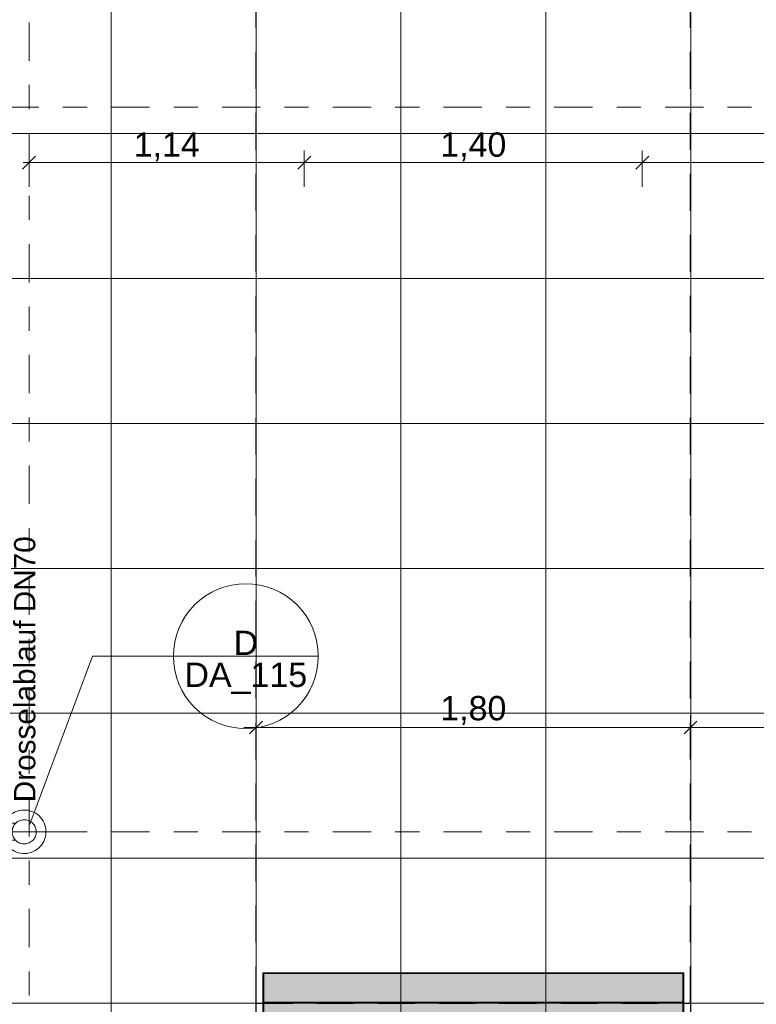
# Model space of a CAD drawing. Header units: metres. Extents: x -180 to 4, y -47 to 4.
# Tile 37 of 256: x -175.46 to -172.41, y -23.66 to -19.58. Entities that reach past the tile are written whole.
import ezdxf

# ---------------------------------------------------------------- set-up
doc = ezdxf.new("R2010")
doc.units = ezdxf.units.M
doc.header["$LTSCALE"] = 0.05
doc.header["$PDMODE"] = 1
doc.header["$PDSIZE"] = -2
for name, pattern in [('ISO-02 Strichlinie', [3.81, 3.048, -0.762]), ('Linienart-50', [2.116531, 1.058062, -1.058469]), ('Linienart-53', [5.291531, 3.175, -1.058062, 0.352704, -0.705764])]:
    doc.linetypes.add(name, pattern=pattern)
doc.layers.get('0').update_dxf_attribs({"lineweight": 25})
for name, color, linetype, lineweight, true_color in [('30 -36 Dächer- 4 Dachbekleidungen', 7, 'Continuous', 9, 0xccccff), ('40 -41 Abwasser_Wasser_Gas- 1 Abwasser + sanitäre Anlagen', 7, 'Continuous', 9, 0xff6633), ('70 -72 Beschriftung- 1 Beschriftung allgemein', 7, 'Continuous', 9, 0xff6633), ('70 -72 Beschriftung- 7 Detailverweise', 7, 'Continuous', 9, 0x00dd00), ('70 -76 Bemaßung- 2 Allgemein', 7, 'Continuous', 5, 0x6666cc)]:
    doc.layers.add(name, color=color, linetype=linetype, lineweight=lineweight, true_color=true_color)
for name, color, linetype, lineweight in [('40 -41 Abwasser_Wasser_Gas- 2 Wasser-1', 7, 'Continuous', 15), ('60- 61 allgemeine Ausstattung- 4 Terrassen', 7, 'Continuous', 9), ('70 -71 Achsen- 1 Gebäudeachsen', 7, 'Linienart-53', 18), ('Bemaßung', 7, 'Continuous', 5), ('Keine', 7, 'Continuous', 9)]:
    doc.layers.add(name, color=color, linetype=linetype, lineweight=lineweight)
doc.styles.add('Arial', font='arial.ttf')
doc.dimstyles.new('k+k 1_50', dxfattribs={"dimtxt": 0.075516, "dimasz": 0.05302, "dimexe": 0.05, "dimexo": 0.15, "dimgap": 0.01, "dimtad": 1, "dimdec": 3, "dimtxsty": 'Arial', "dimblk": 'VW_SLASH', "dimblk1": 'VW_SLASH', "dimblk2": 'VW_SLASH', "dimcen": 0, "dimdle": 0.05, "dimadec": 3, "dimazin": 0, "dimtfac": 0.75, "dimtdec": 3, "dimtix": 1, "dimtmove": 0, "dimatfit": 0, "dimldrblk": 'VW_SLASH-1', "dimfxl": 0.125, "dimfxlon": 1, "dimfrac": 2, "dimtolj": 1, "dimarcsym": 0})
doc.dimstyles.new('k+k_klein', dxfattribs={"dimtxt": 0.075516, "dimasz": 0.05302, "dimexe": 0.05, "dimexo": 0.15, "dimgap": 0.005, "dimtad": 1, "dimdec": 3, "dimtxsty": 'Arial', "dimblk": 'VW_SLASH-2', "dimblk1": 'VW_SLASH-2', "dimblk2": 'VW_SLASH-2', "dimcen": 0, "dimdle": 0.025, "dimadec": 3, "dimazin": 0, "dimtfac": 0.75, "dimtdec": 3, "dimtix": 1, "dimtmove": 0, "dimatfit": 0, "dimldrblk": 'VW_FILLEDARROW', "dimfxl": 0.1, "dimfxlon": 1, "dimfrac": 2, "dimtolj": 1, "dimarcsym": 0})

# ---------------------------------------------------------------- blocks, each defined once
blk = doc.blocks.new('Gruppe-791')
at = {"layer": '70 -72 Beschriftung- 1 Beschriftung allgemein', "insert": (-175.4833, -22.8249), "char_height": 0.088103, "attachment_point": 1, "rotation": 90, "line_spacing_factor": 0.969685, "style": 'Arial'}
blk.add_mtext('Drosselablauf DN70', dxfattribs=at)
at = {"color": 255}
blk.add_wipeout([(-175.466, -22.9037), (-175.4616, -22.9015), (-175.4571, -22.8997), (-175.4524, -22.8983), (-175.4475, -22.8975), (-175.4426, -22.8971), (-175.4377, -22.8971), (-175.4329, -22.8977), (-175.4281, -22.8987), (-175.4234, -22.9002), (-175.4189, -22.9022), (-175.4146, -22.9046), (-175.4106, -22.9074), (-175.4068, -22.9105), (-175.4034, -22.9141), (-175.4004, -22.9179), (-175.3977, -22.922), (-175.3955, -22.9264), (-175.3937, -22.931), (-175.3923, -22.9357), (-175.3914, -22.9405), (-175.391, -22.9454), (-175.3911, -22.9503), (-175.3917, -22.9552), (-175.3927, -22.96), (-175.3942, -22.9647), (-175.3962, -22.9692), (-175.3985, -22.9734), (-175.4013, -22.9775), (-175.4045, -22.9812), (-175.408, -22.9846), (-175.4119, -22.9877), (-175.416, -22.9903), (-175.4204, -22.9926), (-175.4249, -22.9944), (-175.4296, -22.9957), (-175.4345, -22.9966), (-175.4394, -22.997), (-175.4443, -22.9969), (-175.4491, -22.9964), (-175.4539, -22.9953), (-175.4586, -22.9938), (-175.4631, -22.9919), (-175.4674, -22.9895), (-175.4714, -22.9867), (-175.4752, -22.9835), (-175.4786, -22.98), (-175.4816, -22.9762), (-175.4843, -22.972), (-175.4865, -22.9677), (-175.4883, -22.9631), (-175.4897, -22.9584), (-175.4906, -22.9536), (-175.491, -22.9487), (-175.4909, -22.9438), (-175.4903, -22.9389), (-175.4893, -22.9341), (-175.4878, -22.9294), (-175.4858, -22.9249), (-175.4835, -22.9206), (-175.4807, -22.9166), (-175.4775, -22.9129), (-175.474, -22.9094), (-175.4701, -22.9064)], dxfattribs=at).dxf.layer = '40 -41 Abwasser_Wasser_Gas- 2 Wasser-1'
at = {"layer": '40 -41 Abwasser_Wasser_Gas- 1 Abwasser + sanitäre Anlagen', "linetype": 'Continuous', "lineweight": 0}
blk.add_hatch(color=30, dxfattribs=at).paths.add_polyline_path([(-175.438, -22.9478), (-175.441, -22.947), (-175.438, -22.9462)])
at = {"layer": '40 -41 Abwasser_Wasser_Gas- 1 Abwasser + sanitäre Anlagen', "linetype": 'Linienart-50'}
for p, q in [((-175.4767, -22.912), (-175.7444, -22.912)), ((-175.1866, -22.947), (-175.441, -22.947)), ((-175.4767, -22.982), (-175.7444, -22.982))]:
    blk.add_line(p, q, dxfattribs=at)
at = {"layer": '40 -41 Abwasser_Wasser_Gas- 1 Abwasser + sanitäre Anlagen', "lineweight": 5, "flags": 128}
blk.add_lwpolyline([(-175.438, -22.9478), (-175.441, -22.947), (-175.438, -22.9462)], close=True, dxfattribs=at)
at = {"layer": '40 -41 Abwasser_Wasser_Gas- 2 Wasser-1'}
blk.add_line((-175.441, -22.947), (-175.249, -22.947), dxfattribs=at)
at = {"layer": '40 -41 Abwasser_Wasser_Gas- 2 Wasser-1', "flags": 128}
for points in [[(-175.486, -22.8691), (-175.4781, -22.8651), (-175.4699, -22.8618), (-175.4614, -22.8594), (-175.4527, -22.8578), (-175.4439, -22.8571), (-175.4351, -22.8572), (-175.4263, -22.8582), (-175.4177, -22.8601), (-175.4093, -22.8628), (-175.4012, -22.8663), (-175.3935, -22.8706), (-175.3862, -22.8756), (-175.3795, -22.8814), (-175.3733, -22.8877), (-175.3678, -22.8946), (-175.3631, -22.902), (-175.359, -22.9099), (-175.3558, -22.9181), (-175.3534, -22.9266), (-175.3518, -22.9353), (-175.351, -22.9441), (-175.3512, -22.9529), (-175.3522, -22.9617), (-175.3541, -22.9703), (-175.3568, -22.9787), (-175.3603, -22.9868), (-175.3646, -22.9946), (-175.3696, -23.0018), (-175.3753, -23.0086), (-175.3817, -23.0147), (-175.3886, -23.0202), (-175.396, -23.025), (-175.4039, -23.029), (-175.4121, -23.0323), (-175.4206, -23.0347), (-175.4293, -23.0363), (-175.4381, -23.037), (-175.4469, -23.0368), (-175.4557, -23.0358), (-175.4643, -23.034), (-175.4727, -23.0313), (-175.4808, -23.0278), (-175.4885, -23.0235), (-175.4958, -23.0184), (-175.5025, -23.0127), (-175.5087, -23.0064), (-175.5142, -22.9995), (-175.5189, -22.992), (-175.523, -22.9842), (-175.5262, -22.976), (-175.5286, -22.9675), (-175.5302, -22.9588), (-175.531, -22.95), (-175.5308, -22.9412), (-175.5298, -22.9324), (-175.5279, -22.9237), (-175.5252, -22.9153), (-175.5217, -22.9072), (-175.5174, -22.8995), (-175.5124, -22.8923), (-175.5067, -22.8855), (-175.5003, -22.8794), (-175.4934, -22.8739)], [(-175.466, -22.9037), (-175.4616, -22.9015), (-175.4571, -22.8997), (-175.4524, -22.8983), (-175.4475, -22.8975), (-175.4426, -22.8971), (-175.4377, -22.8971), (-175.4329, -22.8977), (-175.4281, -22.8987), (-175.4234, -22.9002), (-175.4189, -22.9022), (-175.4146, -22.9046), (-175.4106, -22.9074), (-175.4068, -22.9105), (-175.4034, -22.9141), (-175.4004, -22.9179), (-175.3977, -22.922), (-175.3955, -22.9264), (-175.3937, -22.931), (-175.3923, -22.9357), (-175.3914, -22.9405), (-175.391, -22.9454), (-175.3911, -22.9503), (-175.3917, -22.9552), (-175.3927, -22.96), (-175.3942, -22.9647), (-175.3962, -22.9692), (-175.3985, -22.9734), (-175.4013, -22.9775), (-175.4045, -22.9812), (-175.408, -22.9846), (-175.4119, -22.9877), (-175.416, -22.9903), (-175.4204, -22.9926), (-175.4249, -22.9944), (-175.4296, -22.9957), (-175.4345, -22.9966), (-175.4394, -22.997), (-175.4443, -22.9969), (-175.4491, -22.9964), (-175.4539, -22.9953), (-175.4586, -22.9938), (-175.4631, -22.9919), (-175.4674, -22.9895), (-175.4714, -22.9867), (-175.4752, -22.9835), (-175.4786, -22.98), (-175.4816, -22.9762), (-175.4843, -22.972), (-175.4865, -22.9677), (-175.4883, -22.9631), (-175.4897, -22.9584), (-175.4906, -22.9536), (-175.491, -22.9487), (-175.4909, -22.9438), (-175.4903, -22.9389), (-175.4893, -22.9341), (-175.4878, -22.9294), (-175.4858, -22.9249), (-175.4835, -22.9206), (-175.4807, -22.9166), (-175.4775, -22.9129), (-175.474, -22.9094), (-175.4701, -22.9064)]]:
    blk.add_lwpolyline(points, close=True, dxfattribs=at)
blk = doc.blocks.new('Gruppe-879')
at = {"layer": '70 -72 Beschriftung- 7 Detailverweise'}
blk.add_line((0.935, 0), (0.335, 0), dxfattribs=at)
at = {"layer": '70 -72 Beschriftung- 7 Detailverweise', "flags": 128}
blk.add_lwpolyline([(0.935, 0), (0.9336, -0.0294), (0.9292, -0.0585), (0.9221, -0.0871), (0.9122, -0.1148), (0.8996, -0.1414), (0.8844, -0.1667), (0.8669, -0.1903), (0.8471, -0.2121), (0.8253, -0.2319), (0.8017, -0.2494), (0.7764, -0.2646), (0.7498, -0.2772), (0.7221, -0.2871), (0.6935, -0.2942), (0.6644, -0.2986), (0.635, -0.3), (0.6056, -0.2986), (0.5765, -0.2942), (0.5479, -0.2871), (0.5202, -0.2772), (0.4936, -0.2646), (0.4683, -0.2494), (0.4447, -0.2319), (0.4229, -0.2121), (0.4031, -0.1903), (0.3856, -0.1667), (0.3704, -0.1414), (0.3578, -0.1148), (0.3479, -0.0871), (0.3408, -0.0585), (0.3364, -0.0294), (0.335, 0), (0.3364, 0.0294), (0.3408, 0.0585), (0.3479, 0.0871), (0.3578, 0.1148), (0.3704, 0.1414), (0.3856, 0.1667), (0.4031, 0.1903), (0.4229, 0.2121), (0.4447, 0.2319), (0.4683, 0.2494), (0.4936, 0.2646), (0.5202, 0.2772), (0.5479, 0.2871), (0.5765, 0.2942), (0.6056, 0.2986), (0.635, 0.3), (0.6644, 0.2986), (0.6935, 0.2942), (0.7221, 0.2871), (0.7498, 0.2772), (0.7764, 0.2646), (0.8017, 0.2494), (0.8253, 0.2319), (0.8471, 0.2121), (0.8669, 0.1903), (0.8844, 0.1667), (0.8996, 0.1414), (0.9122, 0.1148), (0.9221, 0.0871), (0.9292, 0.0585), (0.9336, 0.0294)], close=True, dxfattribs=at)
at = {"layer": '70 -72 Beschriftung- 7 Detailverweise'}
blk.add_point((0.635, 0), dxfattribs=at)
at = {"layer": '70 -72 Beschriftung- 7 Detailverweise', "line_spacing_factor": 0.96878, "style": 'Arial'}
for s, insert, char_height, attachment_point in [('D', (0.635, 0.0046), 0.1007, 8), ('DA_115', (0.635, -0.0267), 0.10069, 2)]:
    blk.add_mtext(s, dxfattribs=dict(at, insert=insert, char_height=char_height, attachment_point=attachment_point))
blk = doc.blocks.new('Referenzmarkierung-79')
at = {"layer": '70 -72 Beschriftung- 7 Detailverweise', "transparency": 33554687}
for q in [(-0.259, -0.6956), (0.635, 0)]:
    blk.add_line((0, 0), q, dxfattribs=at)
at = {"layer": '70 -72 Beschriftung- 7 Detailverweise', "color": 7, "transparency": 33554687}
blk.add_blockref('Gruppe-879', (0, 0), dxfattribs=at)
blk = doc.blocks.new('VW_SLASH-2')
at = {"color": 0, "linetype": 'ByBlock', "lineweight": -2, "transparency": 16777216}
blk.add_line((0.472, 0), (-1, 0), dxfattribs=at)
at = {"color": 0, "lineweight": 5, "transparency": 16777216, "flags": 128}
blk.add_lwpolyline([(0.5, 0.5), (-0.5, -0.5)], dxfattribs=at)
blk = doc.blocks.new('*D1099')
at = {"layer": '70 -76 Bemaßung- 2 Allgemein', "color": 0, "lineweight": -2}
for p, q in [((-175.421, -20.2768), (-175.421, -20.1268)), ((-174.281, -20.2768), (-174.281, -20.1268)), ((-174.334, -20.1768), (-175.368, -20.1768))]:
    blk.add_line(p, q, dxfattribs=at)
at = {"layer": 'Defpoints', "color": 0}
for p in [(-175.421, -20.1768), (-175.421, -25.8163), (-174.281, -25.857)]:
    blk.add_point(p, dxfattribs=at)
at = {"layer": '70 -76 Bemaßung- 2 Allgemein', "color": 0, "lineweight": -2, "xscale": 0.05302001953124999, "yscale": 0.05302001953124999, "zscale": 0.05302001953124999, "rotation": 180}
blk.add_blockref('VW_SLASH-2', (-175.421, -20.1768), dxfattribs=at)
at = {"layer": '70 -76 Bemaßung- 2 Allgemein', "color": 0, "lineweight": -2, "xscale": 0.05302001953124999, "yscale": 0.05302001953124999, "zscale": 0.05302001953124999}
blk.add_blockref('VW_SLASH-2', (-174.281, -20.1768), dxfattribs=at)
at = {"layer": '70 -76 Bemaßung- 2 Allgemein', "color": 0, "insert": (-174.851, -20.1114), "char_height": 0.10069, "attachment_point": 5, "style": 'Arial'}
blk.add_mtext('\\A1;1,14', dxfattribs=at)
blk = doc.blocks.new('VW_FILLEDARROW')
at = {"linetype": 'Continuous', "lineweight": 0, "transparency": 16777216}
blk.add_hatch(color=0, dxfattribs=at).paths.add_polyline_path([(-2.829, 0.758), (0, 0), (-2.829, -0.758)])
at = {"color": 0, "lineweight": 5, "transparency": 16777216, "flags": 128}
blk.add_lwpolyline([(-2.829, 0.758), (0, 0), (-2.829, -0.758)], close=True, dxfattribs=at)
blk = doc.blocks.new('*D1100')
at = {"layer": '70 -76 Bemaßung- 2 Allgemein', "color": 0, "lineweight": -2}
for p, q in [((-174.281, -20.2768), (-174.281, -20.1268)), ((-172.881, -20.2768), (-172.881, -20.1268)), ((-172.934, -20.1768), (-174.228, -20.1768))]:
    blk.add_line(p, q, dxfattribs=at)
at = {"layer": 'Defpoints', "color": 0}
for p in [(-174.281, -20.1768), (-174.281, -25.857), (-172.881, -25.857)]:
    blk.add_point(p, dxfattribs=at)
at = {"layer": '70 -76 Bemaßung- 2 Allgemein', "color": 0, "lineweight": -2, "xscale": 0.05302001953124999, "yscale": 0.05302001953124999, "zscale": 0.05302001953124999, "rotation": 180}
blk.add_blockref('VW_SLASH-2', (-174.281, -20.1768), dxfattribs=at)
at = {"layer": '70 -76 Bemaßung- 2 Allgemein', "color": 0, "lineweight": -2, "xscale": 0.05302001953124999, "yscale": 0.05302001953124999, "zscale": 0.05302001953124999}
blk.add_blockref('VW_SLASH-2', (-172.881, -20.1768), dxfattribs=at)
at = {"layer": '70 -76 Bemaßung- 2 Allgemein', "color": 0, "insert": (-173.581, -20.1114), "char_height": 0.10069, "attachment_point": 5, "style": 'Arial'}
blk.add_mtext('\\A1;1,40', dxfattribs=at)
blk = doc.blocks.new('*D1101')
at = {"layer": '70 -76 Bemaßung- 2 Allgemein', "color": 0, "lineweight": -2}
for p, q in [((-172.881, -20.2768), (-172.881, -20.1268)), ((-171.281, -20.2768), (-171.281, -20.1268)), ((-171.334, -20.1768), (-172.828, -20.1768))]:
    blk.add_line(p, q, dxfattribs=at)
at = {"layer": 'Defpoints', "color": 0}
for p in [(-172.881, -20.1768), (-171.281, -24.5093), (-172.881, -25.857)]:
    blk.add_point(p, dxfattribs=at)
at = {"layer": '70 -76 Bemaßung- 2 Allgemein', "color": 0, "lineweight": -2, "xscale": 0.05302001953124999, "yscale": 0.05302001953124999, "zscale": 0.05302001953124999, "rotation": 180}
blk.add_blockref('VW_SLASH-2', (-172.881, -20.1768), dxfattribs=at)
at = {"layer": '70 -76 Bemaßung- 2 Allgemein', "color": 0, "lineweight": -2, "xscale": 0.05302001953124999, "yscale": 0.05302001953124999, "zscale": 0.05302001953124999}
blk.add_blockref('VW_SLASH-2', (-171.281, -20.1768), dxfattribs=at)
at = {"layer": '70 -76 Bemaßung- 2 Allgemein', "color": 0, "insert": (-172.081, -20.1114), "char_height": 0.10069, "attachment_point": 5, "style": 'Arial'}
blk.add_mtext('\\A1;1,60', dxfattribs=at)
blk = doc.blocks.new('Gruppe-1376')
at = {"layer": '60- 61 allgemeine Ausstattung- 4 Terrassen', "color": 7, "linetype": 'Continuous', "lineweight": 18, "transparency": 33554559, "flags": 128}
for points in [[(-172.7088, -23.653), (-172.7088, -23.657), (-174.4528, -23.657), (-174.4528, -23.653)], [(-174.4528, -26.053), (-174.4528, -23.657), (-174.4488, -23.657), (-174.4488, -26.053)], [(-172.7128, -26.053), (-172.7128, -23.657), (-172.7088, -23.657), (-172.7088, -26.053)]]:
    blk.add_lwpolyline(points, close=True, dxfattribs=at)
at = {"layer": '70 -72 Beschriftung- 1 Beschriftung allgemein', "color": 252, "linetype": 'Continuous', "true_color": 0x888888, "transparency": 33554457}
blk.add_solid([(-174.4528, -26.053), (-172.7088, -26.053), (-174.4528, -23.653), (-172.7088, -23.653)], dxfattribs=at)
blk = doc.blocks.new('Gruppe-1785')
at = {"layer": '60- 61 allgemeine Ausstattung- 4 Terrassen', "color": 7, "linetype": 'Continuous', "lineweight": 18, "transparency": 33554559, "flags": 128}
for points in [[(-172.709, -23.5304), (-172.709, -23.5344), (-174.453, -23.5344), (-174.453, -23.5304)], [(-174.453, -25.9304), (-174.453, -23.5344), (-174.449, -23.5344), (-174.449, -25.9304)], [(-172.713, -25.9304), (-172.713, -23.5344), (-172.709, -23.5344), (-172.709, -25.9304)]]:
    blk.add_lwpolyline(points, close=True, dxfattribs=at)
at = {"layer": '70 -72 Beschriftung- 1 Beschriftung allgemein', "color": 252, "linetype": 'Continuous', "true_color": 0x888888, "transparency": 33554457}
blk.add_solid([(-174.453, -25.9304), (-172.709, -25.9304), (-174.453, -23.5304), (-172.709, -23.5304)], dxfattribs=at)
blk = doc.blocks.new('VW_SLASH')
at = {"color": 0, "linetype": 'ByBlock', "lineweight": -2, "transparency": 16777216}
blk.add_line((0.943, 0), (-1, 0), dxfattribs=at)
at = {"color": 0, "lineweight": 20, "transparency": 16777216, "flags": 128}
blk.add_lwpolyline([(0.5, 0.5), (-0.5, -0.5)], dxfattribs=at)
blk = doc.blocks.new('*D2695')
at = {"layer": '70 -76 Bemaßung- 2 Allgemein', "color": 0, "lineweight": -2}
for p, q in [((-174.481, -22.6401), (-174.481, -22.4651)), ((-172.681, -22.6401), (-172.681, -22.4651)), ((-172.734, -22.5151), (-174.428, -22.5151))]:
    blk.add_line(p, q, dxfattribs=at)
at = {"layer": 'Defpoints', "color": 0}
for p in [(-174.481, -22.5151), (-174.481, -23.657), (-172.681, -23.657)]:
    blk.add_point(p, dxfattribs=at)
at = {"layer": '70 -76 Bemaßung- 2 Allgemein', "color": 0, "lineweight": -2, "xscale": 0.05302001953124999, "yscale": 0.05302001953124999, "zscale": 0.05302001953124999, "rotation": 180}
blk.add_blockref('VW_SLASH', (-174.481, -22.5151), dxfattribs=at)
at = {"layer": '70 -76 Bemaßung- 2 Allgemein', "color": 0, "lineweight": -2, "xscale": 0.05302001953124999, "yscale": 0.05302001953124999, "zscale": 0.05302001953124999}
blk.add_blockref('VW_SLASH', (-172.681, -22.5151), dxfattribs=at)
at = {"layer": '70 -76 Bemaßung- 2 Allgemein', "color": 0, "insert": (-173.581, -22.4446), "char_height": 0.10069, "attachment_point": 5, "style": 'Arial'}
blk.add_mtext('\\A1;1,80', dxfattribs=at)
blk = doc.blocks.new('VW_SLASH-1')
at = {"color": 0, "linetype": 'ByBlock', "lineweight": -2, "transparency": 16777216}
blk.add_line((0.943, 0), (-1, 0), dxfattribs=at)
at = {"color": 0, "lineweight": 5, "transparency": 16777216, "flags": 128}
blk.add_lwpolyline([(0.5, 0.5), (-0.5, -0.5)], dxfattribs=at)
blk = doc.blocks.new('*D2696')
at = {"layer": '70 -76 Bemaßung- 2 Allgemein', "color": 0, "lineweight": -2}
for p, q in [((-172.681, -22.6401), (-172.681, -22.4651)), ((-171.481, -22.6401), (-171.481, -22.4651)), ((-171.534, -22.5151), (-172.628, -22.5151))]:
    blk.add_line(p, q, dxfattribs=at)
at = {"layer": 'Defpoints', "color": 0}
for p in [(-172.681, -22.5151), (-172.681, -23.657), (-171.481, -24.857)]:
    blk.add_point(p, dxfattribs=at)
at = {"layer": '70 -76 Bemaßung- 2 Allgemein', "color": 0, "lineweight": -2, "xscale": 0.05302001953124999, "yscale": 0.05302001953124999, "zscale": 0.05302001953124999, "rotation": 180}
blk.add_blockref('VW_SLASH', (-172.681, -22.5151), dxfattribs=at)
at = {"layer": '70 -76 Bemaßung- 2 Allgemein', "color": 0, "lineweight": -2, "xscale": 0.05302001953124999, "yscale": 0.05302001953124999, "zscale": 0.05302001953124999}
blk.add_blockref('VW_SLASH', (-171.481, -22.5151), dxfattribs=at)
at = {"layer": '70 -76 Bemaßung- 2 Allgemein', "color": 0, "insert": (-172.081, -22.4446), "char_height": 0.10069, "attachment_point": 5, "style": 'Arial'}
blk.add_mtext('\\A1;1,20', dxfattribs=at)
blk = doc.blocks.new('_Achsen (3D)')
at = {"layer": '70 -71 Achsen- 1 Gebäudeachsen', "transparency": 33554687}
for p, q in [((-175.421, 3.8), (-175.421, -46.172)), ((-179.668, -19.947), (3.826, -19.947)), ((-179.668, -22.947), (3.826, -22.947))]:
    blk.add_line(p, q, dxfattribs=at)
blk = doc.blocks.new('Gruppe-1384')
at = {"layer": '60- 61 allgemeine Ausstattung- 4 Terrassen', "linetype": 'Continuous', "lineweight": 9, "transparency": 33554534}
h = blk.add_hatch(dxfattribs=at)
h.set_pattern_fill('Platte 60_60 SRF-1', style=0, pattern_type=2)
h.set_pattern_definition([(90, (-168.481, -14.65704), (-0.6, 7e-17), []), (0, (-168.481, -14.65704), (0, 0.6), [])])
h.paths.add_polyline_path([(-175.67599996, -12.29404198), (-160.12099996, -12.29404198), (-160.12099996, -31.45204198), (-175.67599996, -31.45204198)])
at = {"layer": '60- 61 allgemeine Ausstattung- 4 Terrassen', "color": 252, "linetype": 'ISO-02 Strichlinie', "lineweight": 25, "true_color": 0x888888, "transparency": 33554687}
for p, q in [((-174.48099996, -23.65704198), (-174.48099996, -17.05704198)), ((-172.68099996, -23.65704198), (-172.68099996, -17.05704198))]:
    blk.add_line(p, q, dxfattribs=at)
at = {"color": 255}
blk.add_wipeout([(-163.48826764, -31.41204198), (-175.63599996, -31.41204198), (-175.63599996, -12.11704198), (-175.67599996, -12.11704198), (-175.67599996, -31.45204198), (-163.48826764, -31.45204198)], dxfattribs=at).dxf.layer = '30 -36 Dächer- 4 Dachbekleidungen'
blk.add_wipeout([(-175.82599996, -12.11704198), (-175.82599996, -31.60204198), (-163.58826764, -31.60204198), (-163.58826764, -31.51204198), (-175.73599996, -31.51204198), (-175.73599996, -12.11704198)], dxfattribs=at).dxf.layer = '30 -36 Dächer- 4 Dachbekleidungen'
at = {"layer": '60- 61 allgemeine Ausstattung- 4 Terrassen', "color": 252, "linetype": 'ISO-02 Strichlinie', "lineweight": 25, "true_color": 0x888888, "transparency": 33554687, "flags": 128}
blk.add_lwpolyline([(-174.48099996, -23.65704198), (-172.68099996, -23.65704198), (-172.68099996, -26.05704198), (-174.48099996, -26.05704198)], close=True, dxfattribs=at)
at = {"layer": '70 -72 Beschriftung- 7 Detailverweise', "transparency": 33554687}
blk.add_line((-175.15819131, -22.22), (-174.52319131, -22.22), dxfattribs=at)
at = {"layer": '70 -72 Beschriftung- 7 Detailverweise'}
blk.add_line((-174.22319131, -22.22), (-174.82319131, -22.22), dxfattribs=at)
at = {"layer": '70 -72 Beschriftung- 7 Detailverweise', "flags": 128}
blk.add_lwpolyline([(-174.22319131, -22.22), (-174.2246359, -22.24940514), (-174.22895573, -22.2785271), (-174.23610921, -22.3070854), (-174.24602745, -22.33480503), (-174.25861493, -22.36141902), (-174.27375043, -22.38667107), (-174.29128818, -22.41031799), (-174.31105928, -22.43213203), (-174.33287333, -22.45190314), (-174.35652024, -22.46944088), (-174.38177229, -22.48457638), (-174.40838628, -22.49716386), (-174.43610591, -22.5070821), (-174.46466422, -22.51423558), (-174.49378617, -22.51855542), (-174.52319131, -22.52), (-174.55259646, -22.51855542), (-174.58171841, -22.51423558), (-174.61027672, -22.5070821), (-174.63799634, -22.49716386), (-174.66461034, -22.48457638), (-174.68986238, -22.46944088), (-174.7135093, -22.45190314), (-174.73532335, -22.43213203), (-174.75509445, -22.41031799), (-174.7726322, -22.38667107), (-174.78776769, -22.36141902), (-174.80035517, -22.33480503), (-174.81027341, -22.3070854), (-174.8174269, -22.2785271), (-174.82174673, -22.24940514), (-174.82319131, -22.22), (-174.82174673, -22.19059486), (-174.8174269, -22.1614729), (-174.81027341, -22.1329146), (-174.80035517, -22.10519497), (-174.78776769, -22.07858098), (-174.7726322, -22.05332893), (-174.75509445, -22.02968201), (-174.73532335, -22.00786797), (-174.7135093, -21.98809686), (-174.68986238, -21.97055912), (-174.66461034, -21.95542362), (-174.63799634, -21.94283614), (-174.61027672, -21.9329179), (-174.58171841, -21.92576442), (-174.55259646, -21.92144458), (-174.52319131, -21.92), (-174.49378617, -21.92144458), (-174.46466422, -21.92576442), (-174.43610591, -21.9329179), (-174.40838628, -21.94283614), (-174.38177229, -21.95542362), (-174.35652024, -21.97055912), (-174.33287333, -21.98809686), (-174.31105928, -22.00786797), (-174.29128818, -22.02968201), (-174.27375043, -22.05332893), (-174.25861493, -22.07858098), (-174.24602745, -22.10519497), (-174.23610921, -22.1329146), (-174.22895573, -22.1614729), (-174.2246359, -22.19059486)], close=True, dxfattribs=at)
at = {"layer": '70 -72 Beschriftung- 7 Detailverweise'}
blk.add_point((-174.52319131, -22.22), dxfattribs=at)
at = {"layer": '40 -41 Abwasser_Wasser_Gas- 2 Wasser-1', "color": 7}
blk.add_blockref('Gruppe-791', (0, 0), dxfattribs=at)
at = {"layer": 'Bemaßung', "color": 7}
blk.add_blockref('Gruppe-1376', (0, 0), dxfattribs=at)
at = {"layer": '70 -72 Beschriftung- 7 Detailverweise', "line_spacing_factor": 0.96878, "style": 'Arial'}
for s, insert, char_height, attachment_point in [('D', (-174.52319131, -22.21541389), 0.10068866, 8), ('DA_115', (-174.52319131, -22.24666412), 0.100688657, 2)]:
    blk.add_mtext(s, dxfattribs=dict(at, insert=insert, char_height=char_height, attachment_point=attachment_point))
at = {"layer": '70 -76 Bemaßung- 2 Allgemein'}
for base, p1, p2, text, picture, middle in [((-174.28099996, -20.17682231), (-172.88099996, -25.85704198), (-174.28099996, -25.85704198), '1,40', '*D1100', (-173.58099996, -20.11135877)), ((-172.88099996, -20.17682231), (-171.28099996, -24.50933777), (-172.88099996, -25.85704198), '1,60', '*D1101', (-172.08099996, -20.11135877))]:
    dim = blk.add_linear_dim(base=base, p1=p1, p2=p2, text=text, dimstyle='k+k_klein', override={"dimtxt": 0.100689, "dimgap": 0.005, "dimdec": 8, "dimpost": '<>', "dimtxsty": 'Arial', "dimtmove": 2}, dxfattribs=at)
    dim.commit()
    dim.dimension.update_dxf_attribs({"geometry": picture, "text_midpoint": middle})
at = {"layer": '70 -72 Beschriftung- 7 Detailverweise', "transparency": 33554687}
blk.add_line((-175.15819131, -22.22), (-175.41717402, -22.91562891), dxfattribs=at)
at = {"layer": '70 -72 Beschriftung- 7 Detailverweise'}
blk.add_blockref('Referenzmarkierung-79', (-175.15819131, -22.22), dxfattribs=at)
at = {"layer": '70 -76 Bemaßung- 2 Allgemein'}
dim = blk.add_linear_dim(base=(-175.42099996, -20.17682231), p1=(-174.28099996, -25.85704198), p2=(-175.42099996, -25.81627892), text='1,14', dimstyle='k+k_klein', override={"dimtxt": 0.100689, "dimgap": 0.005, "dimdec": 8, "dimpost": '<>', "dimtxsty": 'Arial', "dimtmove": 2}, dxfattribs=at)
dim.commit()
dim.dimension.update_dxf_attribs({"geometry": '*D1099', "text_midpoint": (-174.85099996, -20.11135877)})
blk = doc.blocks.new('_Dach_2D (2D)')
at = {"layer": '60- 61 allgemeine Ausstattung- 4 Terrassen', "color": 7}
blk.add_blockref('Gruppe-1384', (0, 0), dxfattribs=at)
at = {"layer": 'Bemaßung', "color": 7}
blk.add_blockref('Gruppe-1785', (0, 0), dxfattribs=at)
blk = doc.blocks.new('Gruppe-2056')
at = {"layer": '70 -76 Bemaßung- 2 Allgemein'}
for base, p1, p2, text, picture, middle in [((-174.481, -22.5151), (-172.681, -23.657), (-174.481, -23.657), '1,80', '*D2695', (-173.581, -22.4446)), ((-172.681, -22.5151), (-171.481, -24.857), (-172.681, -23.657), '1,20', '*D2696', (-172.081, -22.4446))]:
    dim = blk.add_linear_dim(base=base, p1=p1, p2=p2, text=text, dimstyle='k+k 1_50', override={"dimtxt": 0.100689, "dimgap": 0.01, "dimpost": '<>', "dimtxsty": 'Arial', "dimtmove": 2}, dxfattribs=at)
    dim.commit()
    dim.dimension.update_dxf_attribs({"geometry": picture, "text_midpoint": middle})
blk = doc.blocks.new('_Dach_2D Bemaßung_ Beschriftung (2D)')
at = {"layer": '70 -76 Bemaßung- 2 Allgemein'}
blk.add_blockref('Gruppe-2056', (0, 0), dxfattribs=at)

msp = doc.modelspace()

# ---------------------------------------------------------------- block references
at = {"layer": 'Keine', "color": 1}
msp.add_blockref('_Dach_2D (2D)', (0, 0), dxfattribs=at)

# ---------------------------------------------------------------- next in the draw order: block references
msp.add_blockref('_Dach_2D Bemaßung_ Beschriftung (2D)', (0, 0), dxfattribs=at)

# ---------------------------------------------------------------- next in the draw order: block references
msp.add_blockref('_Achsen (3D)', (0, 0), dxfattribs=at)

doc.saveas('drawing.dxf')
